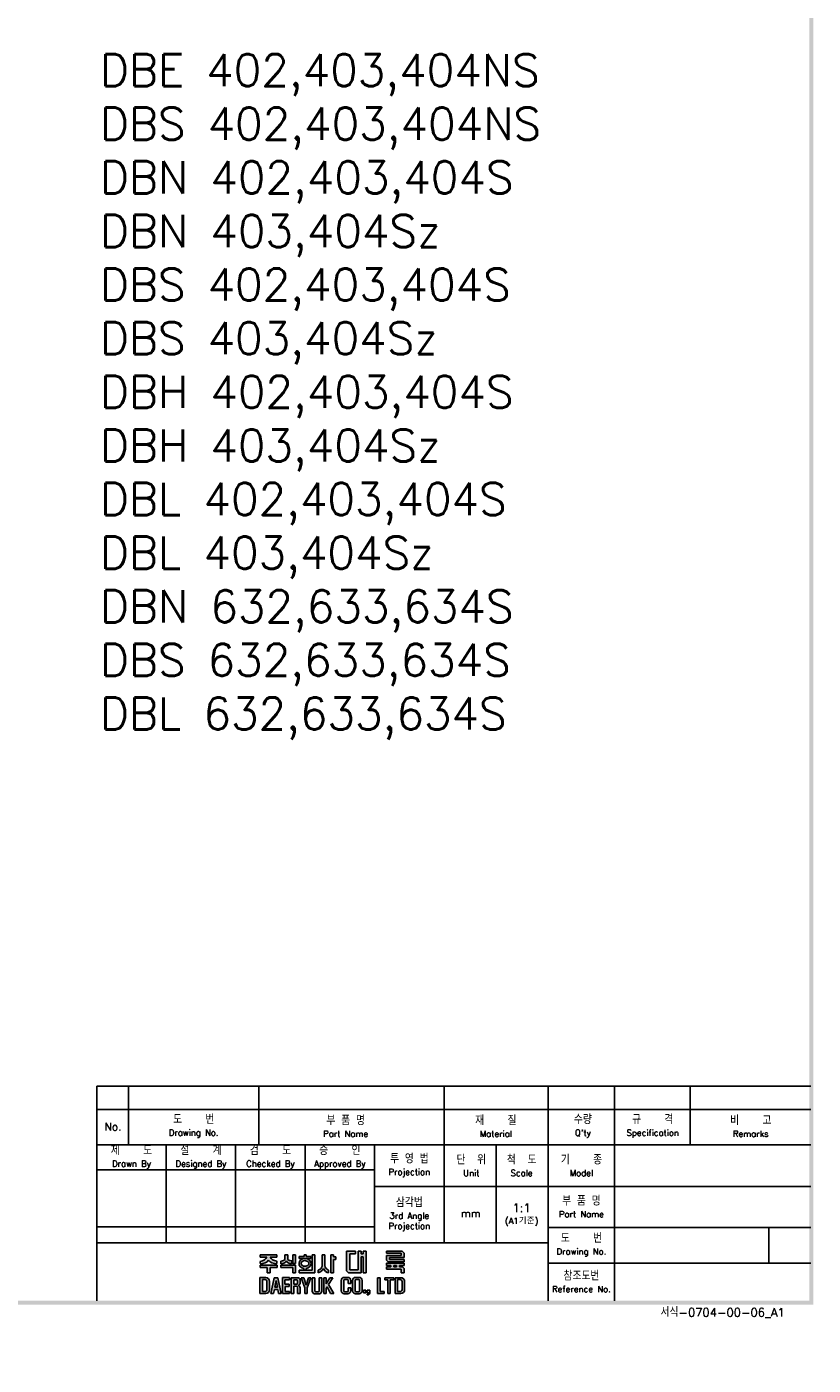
# Model space of a CAD drawing. Extents: x -2268 to 2710, y -907 to 1780.
# Tile 16 of 24: x -406 to 205, y 0 to 1040. Entities that reach past the tile are written whole.
import ezdxf

# ---------------------------------------------------------------- set-up
doc = ezdxf.new("R2010")
doc.units = 0
doc.header["$LTSCALE"] = 3
doc.header["$MEASUREMENT"] = 0
for name, color, linetype in [('di', 3, 'CONTINUOUS'), ('DIM', 3, 'CONTINUOUS'), ('dimtaxt', 3, 'CONTINUOUS'), ('dwg', 7, 'CONTINUOUS')]:
    doc.layers.add(name, color=color, linetype=linetype)
doc.styles.get("Standard").update_dxf_attribs({"font": 'romans.shx', "height": 4, "bigfont": 'ghs.shx'})

# ---------------------------------------------------------------- blocks, each defined once
blk = doc.blocks.new('도면서식 A1')
at = {"layer": 'di', "insert": (780.92, -2.61), "char_height": 2.2, "width": 38.8706, "attachment_point": 4}
blk.add_mtext('서식-0704-00-06_A1', dxfattribs=at)
blk = doc.blocks.new('대륙')
at = {"layer": 'dimtaxt'}
h = blk.add_hatch(color=256, dxfattribs=at)
edge = h.paths.add_edge_path()
edge.add_line((51.99, 12.18), (47.65, 12.18))
edge.add_line((47.65, 12.18), (47.65, 11.59))
edge.add_line((47.65, 11.59), (49.36, 11.59))
edge.add_ellipse((47.48, 11.55), major_axis=(1.89, 0.39), ratio=0.576936, start_angle=268.0794, end_angle=342.4305, ccw=False)
edge.add_line((47.64, 10.44), (47.64, 9.87))
edge.add_ellipse((47.59, 11.36), major_axis=(2.46, 0), ratio=0.608939, start_angle=-88.7913, end_angle=-24.3158)
edge.add_ellipse((52.06, 11.36), major_axis=(-2.46, 0), ratio=0.608939, start_angle=384.3158, end_angle=448.3061)
edge.add_line((51.99, 9.87), (51.99, 10.51))
edge.add_ellipse((52.11, 11.62), major_axis=(-1.91, 0.31), ratio=0.577613, start_angle=17.5125, end_angle=91.8636, ccw=False)
edge.add_line((50.24, 11.59), (51.99, 11.59))
edge.add_line((51.99, 11.59), (51.99, 12.18))
h.paths.add_polyline_path([(52, 9.48), (47.64, 9.48), (47.64, 8.87), (49.46, 8.87), (49.46, 7.49), (50.19, 7.49), (50.19, 8.88), (52, 8.88)])
edge = h.paths.add_edge_path()
edge.add_arc((55.25, 11.18), 0.45, 180, 220.7047, ccw=False)
edge.add_line((54.8, 11.18), (54.8, 12.18))
edge.add_line((54.8, 12.18), (54.06, 12.18))
edge.add_line((54.06, 12.18), (54.06, 11.18))
edge.add_arc((53.61, 11.18), 0.45, 319.2953, 360, ccw=False)
edge.add_spline(control_points=[(53.95, 10.89), (53.94, 10.88), (53.93, 10.87), (53.83, 10.76), (53.7, 10.68), (53.03, 10.51)], knot_values=[3.761053, 3.761053, 3.761053, 3.761053, 3.807132, 3.807132, 4.298097, 4.298097, 4.298097, 4.298097], degree=3, periodic=0)
edge.add_line((53.03, 10.51), (53.03, 9.85))
edge.add_spline(control_points=[(53.03, 9.85), (53.05, 9.85), (53.06, 9.85), (53.74, 9.96), (53.94, 10.08), (54.15, 10.22), (54.2, 10.3), (54.43, 10.6)], knot_values=[3.495949, 3.495949, 3.495949, 3.495949, 3.524444, 3.524444, 4.06832, 4.06832, 4.379503, 4.379503, 4.379503, 4.379503], degree=3, periodic=0)
edge.add_spline(control_points=[(54.43, 10.6), (54.65, 10.3), (54.71, 10.22), (54.92, 10.08), (55.12, 9.96), (55.75, 9.88), (55.78, 9.87), (55.8, 9.86)], knot_values=[3.495949, 3.495949, 3.495949, 3.495949, 3.807132, 3.807132, 4.351008, 4.351008, 4.402945, 4.402945, 4.402945, 4.402945], degree=3, periodic=0)
edge.add_line((55.8, 9.86), (55.8, 10.59))
edge.add_spline(control_points=[(55.8, 10.59), (55.78, 10.59), (55.76, 10.6), (55.19, 10.66), (55.03, 10.75), (54.92, 10.87), (54.91, 10.88), (54.91, 10.89)], knot_values=[3.761053, 3.761053, 3.761053, 3.761053, 3.81299, 3.81299, 4.356866, 4.356866, 4.402945, 4.402945, 4.402945, 4.402945], degree=3, periodic=0)
h.paths.add_polyline_path([(56.82, 9.48), (53.03, 9.48), (53.03, 8.87), (56.1, 8.87), (56.1, 7.49), (56.82, 7.49)])
h.paths.add_polyline_path([(56.82, 12.19), (56.1, 12.19), (56.1, 9.87), (56.82, 9.87)])
h.paths.add_polyline_path([(60.76, 11.76), (59.58, 11.76), (59.58, 12.19), (59.05, 12.19), (59.05, 11.76), (57.74, 11.76), (57.74, 11.21), (60.76, 11.21)])
edge = h.paths.add_edge_path()
edge.add_ellipse((59.26, 9.92), major_axis=(-1.56, 0), ratio=0.830145, start_angle=101.7462, end_angle=265.4383)
edge.add_line((59.38, 11.21), (59.13, 11.21))
edge.add_ellipse((59.26, 9.92), major_axis=(1.56, 0), ratio=0.830145, start_angle=94.5617, end_angle=259.6787)
edge.add_line((58.98, 8.65), (58.98, 8.2))
edge.add_line((58.98, 8.2), (59.58, 8.2))
edge.add_line((59.58, 8.2), (59.58, 8.65))
edge = h.paths.add_edge_path(flags=16)
edge.add_spline(control_points=[(60.26, 9.92), (60.26, 10.03), (60.22, 10.15), (60.06, 10.37), (59.93, 10.48), (59.59, 10.63), (59.39, 10.66), (58.99, 10.64), (58.8, 10.59), (58.5, 10.41), (58.39, 10.3), (58.27, 10.07), (58.25, 9.96), (58.28, 9.73), (58.34, 9.62), (58.54, 9.4), (58.69, 9.3), (59.06, 9.19), (59.26, 9.17), (59.65, 9.23), (59.83, 9.31), (60.09, 9.5), (60.18, 9.62), (60.25, 9.8), (60.26, 9.86), (60.26, 9.92)], knot_values=[0, 0, 0, 0, 0.543876, 0.543876, 1.087752, 1.087752, 1.631628, 1.631628, 2.175504, 2.175504, 2.71938, 2.71938, 3.263256, 3.263256, 3.807132, 3.807132, 4.351008, 4.351008, 4.894884, 4.894884, 5.43876, 5.43876, 5.982636, 5.982636, 6.283185, 6.283185, 6.283185, 6.283185], degree=3, periodic=0)
for points in [[(61.83, 12.19), (61.11, 12.19), (61.11, 8.2), (57.74, 8.2), (57.74, 7.47), (61.11, 7.47), (61.83, 7.47)], [(70.89, 12.38), (72.38, 12.38), (72.38, 13.12), (70.01, 13.12), (70.01, 8), (70.53, 7.49), (73.84, 7.49), (73.84, 11.66), (74.29, 11.66), (74.29, 7.49), (75.14, 7.49), (75.14, 13.12), (74.29, 13.12), (74.29, 12.42), (73.84, 12.42), (73.84, 13.12), (73.01, 13.12), (73.01, 8.23), (70.89, 8.23)]]:
    blk.add_hatch(color=256, dxfattribs=at).paths.add_polyline_path(points)
h = blk.add_hatch(color=256, dxfattribs=at)
edge = h.paths.add_edge_path()
edge.add_line((64.41, 12.18), (63.7, 12.18))
edge.add_line((63.7, 12.18), (63.7, 9.23))
edge.add_ellipse((62.86, 9.12), major_axis=(0.66, 0.841), ratio=0.672815, start_angle=218.7862, end_angle=304.0863, ccw=False)
edge.add_line((62.7, 8.19), (62.7, 7.51))
edge.add_ellipse((63.11, 8.54), major_axis=(0.964, 0.919), ratio=0.540942, start_angle=220.7961, end_angle=301.7505)
edge.add_ellipse((64.93, 8.53), major_axis=(-0.866, 0.919), ratio=0.569913, start_angle=58.7442, end_angle=145.288)
edge.add_line((65.35, 7.49), (65.35, 8.17))
edge.add_ellipse((65.18, 9.26), major_axis=(-0.67, 1.07), ratio=0.576723, start_angle=74.3826, end_angle=142.9847, ccw=False)
edge.add_line((64.41, 9.18), (64.41, 12.18))
h.paths.add_polyline_path([(66.65, 10.99), (67.26, 10.99), (67.26, 11.63), (66.64, 11.63), (66.64, 12.18), (65.92, 12.18), (65.92, 7.49), (66.65, 7.49)])
h = blk.add_hatch(color=256, dxfattribs=at)
h.paths.add_polyline_path([(84.17, 12.56), (84.17, 11.99), (80.38, 11.99), (80.38, 10.74), (80.81, 10.32), (84.92, 10.32), (84.92, 10.92), (81.19, 10.92), (81.19, 11.44), (84.92, 11.44), (84.92, 12.6), (84.39, 13.12), (80.36, 13.12), (80.36, 12.56)])
h.paths.add_polyline_path([(83.7, 9.41), (84.92, 9.41), (84.92, 9.97), (80.36, 9.97), (80.36, 9.41), (81.48, 9.41), (81.48, 9.04), (80.35, 9.04), (80.35, 8.42), (84.18, 8.42), (84.18, 7.49), (84.92, 7.49), (84.92, 8.64), (84.52, 9.04), (83.7, 9.04)])
h.paths.add_polyline_path([(83, 9.41), (82.23, 9.41), (82.23, 9.04), (83, 9.04)], flags=17)
h = blk.add_hatch(color=256, dxfattribs=at)
h.paths.add_polyline_path([(47.58, 6.25), (47.58, 2.12), (49.06, 2.12, 0.414214), (50.06, 3.12), (50.06, 5.25, 0.414214), (49.06, 6.25)])
h.paths.add_polyline_path([(48.9, 5.73, -0.414214), (49.4, 5.23), (49.4, 3.16, -0.414214), (48.9, 2.66), (48.23, 2.66), (48.23, 5.73)], flags=16)
h.paths.add_polyline_path([(50.42, 2.11), (51.1, 2.11), (51.31, 3.17), (52.21, 3.17), (52.42, 2.11), (53.1, 2.11), (52.25, 6.23), (51.27, 6.23)])
h.paths.add_polyline_path([(51.77, 5.49), (52.09, 3.74), (51.43, 3.74)], flags=16)
h.paths.add_polyline_path([(53.4, 2.11), (55.25, 2.11), (55.25, 2.66), (54.07, 2.66), (54.07, 3.99), (55.15, 3.99), (55.15, 4.52), (54.06, 4.52), (54.06, 5.7), (55.21, 5.7), (55.21, 6.25), (53.4, 6.25)])
h.paths.add_polyline_path([(55.67, 2.12), (56.33, 2.12), (56.33, 4.05), (56.93, 4.05, -0.414214), (57.33, 3.65), (57.33, 2.12), (58.02, 2.12), (58.02, 3.65, 0.276846), (57.45, 4.24, 0.25864), (58.02, 4.77), (58.02, 5.43, 0.414214), (57.22, 6.23), (55.67, 6.23)])
h.paths.add_polyline_path([(56.33, 5.71), (57.04, 5.71, -0.414214), (57.34, 5.41), (57.34, 4.86, -0.414214), (57.04, 4.56), (56.33, 4.56)], flags=16)
h.paths.add_polyline_path([(59.2, 3.57), (59.2, 2.11), (59.85, 2.11), (59.85, 3.58), (60.8, 6.24), (60.13, 6.24), (59.53, 4.27), (58.97, 6.24), (58.28, 6.24)])
h.paths.add_polyline_path([(61.13, 2.78, 0.414214), (61.88, 2.03), (62.85, 2.03, 0.414214), (63.6, 2.78), (63.6, 6.24), (62.93, 6.24), (62.93, 2.84, -0.414214), (62.68, 2.59), (62.07, 2.59, -0.414214), (61.82, 2.84), (61.82, 6.24), (61.13, 6.24)])
h.paths.add_polyline_path([(64.11, 2.12), (64.77, 2.12), (64.77, 3.42), (64.98, 3.87), (65.9, 2.12), (66.68, 2.12), (65.38, 4.46), (66.48, 6.23), (65.69, 6.23), (64.76, 4.66), (64.76, 6.23), (64.11, 6.23)])
h.paths.add_polyline_path([(68.62, 2.84, 0.414214), (69.42, 2.04), (70.32, 2.04, 0.414214), (71.12, 2.84), (71.12, 3.62), (70.47, 3.62), (70.47, 2.85, -0.414214), (70.17, 2.55), (69.58, 2.55, -0.414214), (69.28, 2.85), (69.28, 5.49, -0.414214), (69.58, 5.79), (70.16, 5.79, -0.414214), (70.46, 5.49), (70.46, 4.76), (71.12, 4.76), (71.12, 5.52, 0.414214), (70.32, 6.32), (69.42, 6.32, 0.414214), (68.62, 5.52)])
h.paths.add_polyline_path([(71.57, 2.84, 0.414214), (72.37, 2.04), (73.25, 2.04, 0.414214), (74.05, 2.84), (74.05, 5.52, 0.414214), (73.25, 6.32), (72.37, 6.32, 0.414214), (71.57, 5.52)])
h.paths.add_polyline_path([(72.23, 5.5, -0.414214), (72.53, 5.8), (73.09, 5.8, -0.414214), (73.39, 5.5), (73.39, 2.85, -0.414214), (73.09, 2.55), (72.53, 2.55, -0.414214), (72.23, 2.85)], flags=16)
h.paths.add_polyline_path([(74.42, 2.34), (75.05, 2.34), (75.05, 2.98), (74.42, 2.98)])
h.paths.add_polyline_path([(75.76, 2.34, -0.316213), (75.39, 2.07), (75.39, 1.77, 0.409412), (76.08, 2.47), (76.08, 2.98), (75.39, 2.98), (75.39, 2.34)])
h.paths.add_polyline_path([(78.08, 2.12), (79.79, 2.12), (79.79, 2.67), (78.75, 2.67), (78.75, 6.24), (78.08, 6.24)])
h.paths.add_polyline_path([(80.68, 2.12), (81.35, 2.12), (81.35, 5.7), (82.27, 5.7), (82.27, 6.24), (79.92, 6.24), (79.92, 5.7), (80.68, 5.7)])
h.paths.add_polyline_path([(82.59, 2.13), (84.07, 2.13, 0.414214), (85.07, 3.13), (85.07, 5.24, 0.414214), (84.07, 6.24), (82.59, 6.24)])
h.paths.add_polyline_path([(83.24, 5.73), (83.9, 5.73, -0.414214), (84.4, 5.23), (84.4, 3.15, -0.414214), (83.9, 2.65), (83.24, 2.65)], flags=16)
for p, q in [((47.64, 10.44), (47.64, 9.87)), ((47.65, 12.18), (51.99, 12.18)), ((47.65, 12.18), (47.65, 11.59)), ((47.65, 11.59), (49.36, 11.59)), ((51.99, 11.59), (50.24, 11.59)), ((51.99, 12.18), (51.99, 11.59)), ((51.99, 10.51), (51.99, 9.87)), ((53.03, 9.85), (53.03, 10.51)), ((54.06, 12.18), (54.8, 12.18)), ((54.06, 12.18), (54.06, 11.18)), ((54.8, 12.18), (54.8, 11.18)), ((55.8, 9.86), (55.8, 10.59)), ((56.82, 12.19), (56.1, 12.19)), ((56.1, 12.19), (56.1, 9.87)), ((56.82, 12.19), (56.82, 9.87)), ((57.74, 11.76), (59.05, 11.76)), ((57.74, 11.21), (57.74, 11.76)), ((60.76, 11.21), (57.74, 11.21)), ((59.05, 11.76), (59.05, 12.19)), ((59.05, 12.19), (59.58, 12.19)), ((59.58, 12.19), (59.58, 11.76)), ((59.58, 11.76), (60.76, 11.76)), ((60.76, 11.76), (60.76, 11.21)), ((61.11, 12.19), (61.11, 8.2)), ((61.83, 12.19), (61.11, 12.19)), ((61.83, 7.47), (61.83, 12.19)), ((63.7, 12.18), (64.41, 12.18)), ((63.7, 12.18), (63.7, 9.23)), ((64.41, 12.18), (64.41, 9.18)), ((65.92, 7.49), (65.92, 12.18)), ((65.92, 12.18), (66.64, 12.18)), ((66.64, 12.18), (66.64, 11.63)), ((66.64, 11.63), (67.26, 11.63)), ((66.65, 10.99), (66.65, 7.49)), ((67.26, 10.99), (66.65, 10.99)), ((67.26, 11.63), (67.26, 10.99)), ((70.01, 13.12), (70.01, 8)), ((70.01, 13.12), (72.38, 13.12)), ((70.89, 12.38), (70.89, 8.23)), ((70.89, 12.38), (72.38, 12.38)), ((72.38, 13.12), (72.38, 12.38)), ((73.01, 13.12), (73.01, 8.23)), ((73.01, 13.12), (73.84, 13.12)), ((73.84, 13.12), (73.84, 12.42)), ((73.84, 12.42), (74.29, 12.42)), ((73.84, 11.66), (73.84, 7.49)), ((73.84, 11.66), (74.29, 11.66)), ((74.29, 13.12), (75.14, 13.12)), ((74.29, 13.12), (74.29, 12.42)), ((74.29, 11.66), (74.29, 7.49)), ((75.14, 13.12), (75.14, 7.49)), ((80.36, 13.12), (84.39, 13.12)), ((80.36, 12.56), (80.36, 13.12)), ((80.36, 12.56), (84.17, 12.56)), ((80.38, 11.99), (84.17, 11.99)), ((80.38, 11.99), (80.38, 10.74)), ((80.81, 10.32), (80.38, 10.74)), ((81.19, 11.44), (84.92, 11.44)), ((81.19, 11.44), (81.19, 10.92)), ((81.19, 10.92), (84.92, 10.92)), ((84.17, 12.56), (84.17, 11.99)), ((84.92, 12.6), (84.39, 13.12)), ((84.92, 12.6), (84.92, 11.44)), ((84.92, 10.92), (84.92, 10.32)), ((47.64, 9.48), (52, 9.48)), ((47.64, 8.87), (47.64, 9.48)), ((49.46, 8.87), (47.64, 8.87)), ((49.46, 7.49), (49.46, 8.87)), ((50.19, 7.49), (49.46, 7.49)), ((50.19, 8.88), (50.19, 7.49)), ((52, 8.88), (50.19, 8.88)), ((52, 9.48), (52, 8.88)), ((53.03, 9.48), (56.82, 9.48)), ((53.03, 8.87), (53.03, 9.48)), ((56.1, 8.87), (53.03, 8.87)), ((56.82, 9.87), (56.1, 9.87)), ((56.1, 7.49), (56.1, 8.87)), ((56.82, 7.49), (56.1, 7.49)), ((56.82, 9.48), (56.82, 7.49)), ((57.74, 8.2), (61.11, 8.2)), ((57.74, 7.47), (57.74, 8.2)), ((61.11, 7.47), (57.74, 7.47)), ((58.98, 8.2), (58.98, 8.65)), ((59.58, 8.65), (59.58, 8.2)), ((61.11, 7.47), (61.83, 7.47)), ((62.7, 7.51), (62.7, 8.19)), ((65.35, 7.49), (65.35, 8.17)), ((66.65, 7.49), (65.92, 7.49)), ((70.53, 7.49), (70.01, 8)), ((73.84, 7.49), (70.53, 7.49)), ((73.01, 8.23), (70.89, 8.23)), ((75.14, 7.49), (74.29, 7.49)), ((80.35, 9.04), (81.48, 9.04)), ((80.35, 9.04), (80.35, 8.42)), ((80.35, 8.42), (84.18, 8.42)), ((80.36, 9.97), (84.92, 9.97)), ((80.36, 9.97), (80.36, 9.41)), ((80.36, 9.41), (81.48, 9.41)), ((80.81, 10.32), (84.92, 10.32)), ((81.48, 9.41), (81.48, 9.04)), ((82.23, 9.41), (83, 9.41)), ((82.23, 9.41), (82.23, 9.04)), ((82.23, 9.04), (83, 9.04)), ((83, 9.41), (83, 9.04)), ((83.7, 9.41), (84.92, 9.41)), ((83.7, 9.41), (83.7, 9.04)), ((83.7, 9.04), (84.52, 9.04)), ((84.18, 8.42), (84.18, 7.49)), ((84.92, 7.49), (84.18, 7.49)), ((84.92, 8.64), (84.52, 9.04)), ((84.92, 9.97), (84.92, 9.41)), ((84.92, 8.64), (84.92, 7.49)), ((47.58, 6.25), (47.58, 2.12)), ((47.58, 6.25), (49.06, 6.25)), ((48.23, 5.73), (48.23, 2.66)), ((48.9, 5.73), (48.23, 5.73)), ((49.4, 3.16), (49.4, 5.23)), ((50.06, 5.25), (50.06, 3.12)), ((51.27, 6.23), (50.42, 2.11)), ((52.25, 6.23), (51.27, 6.23)), ((51.77, 5.49), (51.43, 3.74)), ((51.43, 3.74), (52.09, 3.74)), ((52.09, 3.74), (51.77, 5.49)), ((53.1, 2.11), (52.25, 6.23)), ((55.21, 6.25), (53.4, 6.25)), ((53.4, 6.25), (53.4, 2.11)), ((54.06, 5.7), (55.21, 5.7)), ((54.06, 4.52), (54.06, 5.7)), ((55.15, 4.52), (54.06, 4.52)), ((54.07, 3.99), (55.15, 3.99)), ((54.07, 2.66), (54.07, 3.99)), ((55.15, 3.99), (55.15, 4.52)), ((55.21, 5.7), (55.21, 6.25)), ((55.67, 6.23), (55.67, 2.12)), ((57.22, 6.23), (55.67, 6.23)), ((56.33, 5.71), (56.33, 4.56)), ((57.04, 5.71), (56.33, 5.71)), ((56.33, 4.56), (57.04, 4.56)), ((56.33, 2.12), (56.33, 4.05)), ((56.33, 4.05), (56.93, 4.05)), ((57.33, 3.65), (57.33, 2.12)), ((57.34, 4.86), (57.34, 5.41)), ((58.02, 4.77), (58.02, 5.43)), ((58.02, 2.12), (58.02, 3.65)), ((58.97, 6.24), (58.28, 6.24)), ((58.28, 6.24), (59.2, 3.57)), ((59.53, 4.27), (58.97, 6.24)), ((59.2, 3.57), (59.2, 2.11)), ((60.13, 6.24), (59.53, 4.27)), ((59.85, 3.58), (60.8, 6.24)), ((59.85, 2.11), (59.85, 3.58)), ((60.8, 6.24), (60.13, 6.24)), ((61.13, 6.24), (61.13, 2.78)), ((61.82, 6.24), (61.13, 6.24)), ((61.82, 2.84), (61.82, 6.24)), ((62.93, 2.84), (62.93, 6.24)), ((62.93, 6.24), (63.6, 6.24)), ((63.6, 6.24), (63.6, 2.78)), ((64.11, 2.12), (64.11, 6.23)), ((64.11, 6.23), (64.76, 6.23)), ((64.76, 4.66), (65.69, 6.23)), ((64.76, 6.23), (64.76, 4.66)), ((64.98, 3.87), (64.77, 3.42)), ((65.9, 2.12), (64.98, 3.87)), ((66.48, 6.23), (65.38, 4.46)), ((65.38, 4.46), (66.68, 2.12)), ((65.69, 6.23), (66.48, 6.23)), ((68.62, 2.84), (68.62, 5.52)), ((69.28, 5.49), (69.28, 2.85)), ((70.32, 6.32), (69.42, 6.32)), ((70.16, 5.79), (69.58, 5.79)), ((70.46, 4.76), (70.46, 5.49)), ((71.12, 4.76), (70.46, 4.76)), ((70.47, 3.62), (70.47, 2.85)), ((71.12, 3.62), (70.47, 3.62)), ((71.12, 5.52), (71.12, 4.76)), ((71.12, 2.84), (71.12, 3.62)), ((71.57, 2.84), (71.57, 5.52)), ((72.23, 5.5), (72.23, 2.85)), ((73.25, 6.32), (72.37, 6.32)), ((73.09, 5.8), (72.53, 5.8)), ((73.39, 2.85), (73.39, 5.5)), ((74.05, 5.52), (74.05, 2.84)), ((78.08, 6.24), (78.08, 2.12)), ((78.75, 6.24), (78.08, 6.24)), ((78.75, 2.67), (78.75, 6.24)), ((82.27, 6.24), (79.92, 6.24)), ((79.92, 6.24), (79.92, 5.7)), ((79.92, 5.7), (80.68, 5.7)), ((80.68, 5.7), (80.68, 2.12)), ((81.35, 2.12), (81.35, 5.7)), ((81.35, 5.7), (82.27, 5.7)), ((82.27, 5.7), (82.27, 6.24)), ((82.59, 6.24), (82.59, 2.13)), ((84.07, 6.24), (82.59, 6.24)), ((83.24, 2.65), (83.24, 5.73)), ((83.24, 5.73), (83.9, 5.73)), ((84.4, 3.15), (84.4, 5.23)), ((85.07, 3.13), (85.07, 5.24)), ((47.58, 2.12), (49.06, 2.12)), ((48.23, 2.66), (48.9, 2.66)), ((50.42, 2.11), (51.1, 2.11)), ((51.1, 2.11), (51.31, 3.17)), ((51.31, 3.17), (52.21, 3.17)), ((52.21, 3.17), (52.42, 2.11)), ((52.42, 2.11), (53.1, 2.11)), ((53.4, 2.11), (55.25, 2.11)), ((55.25, 2.66), (54.07, 2.66)), ((55.25, 2.11), (55.25, 2.66)), ((55.67, 2.12), (56.33, 2.12)), ((57.33, 2.12), (58.02, 2.12)), ((59.2, 2.11), (59.85, 2.11)), ((62.85, 2.03), (61.88, 2.03)), ((62.68, 2.59), (62.07, 2.59)), ((64.77, 2.12), (64.11, 2.12)), ((64.77, 3.42), (64.77, 2.12)), ((66.68, 2.12), (65.9, 2.12)), ((70.32, 2.04), (69.42, 2.04)), ((70.17, 2.55), (69.58, 2.55)), ((73.25, 2.04), (72.37, 2.04)), ((73.09, 2.55), (72.53, 2.55)), ((74.42, 2.98), (74.42, 2.34)), ((75.05, 2.98), (74.42, 2.98)), ((75.05, 2.34), (74.42, 2.34)), ((75.05, 2.98), (75.05, 2.34)), ((75.39, 2.98), (75.39, 2.34)), ((76.08, 2.98), (75.39, 2.98)), ((75.76, 2.34), (75.39, 2.34)), ((75.39, 2.07), (75.39, 1.77)), ((76.08, 2.98), (76.08, 2.47)), ((78.08, 2.12), (79.79, 2.12)), ((79.79, 2.67), (78.75, 2.67)), ((79.79, 2.12), (79.79, 2.67)), ((80.68, 2.12), (81.35, 2.12)), ((82.59, 2.13), (84.07, 2.13)), ((83.9, 2.65), (83.24, 2.65))]:
    blk.add_line(p, q, dxfattribs=at)
for centre, radius, start, end in [((53.61, 11.18), 0.45, 319.2953, 360), ((55.25, 11.18), 0.45, 180, 220.7047), ((48.9, 5.23), 0.5, 0, 90), ((49.06, 5.25), 1, 0, 90), ((57.22, 4.85), 0.8, 270, 270), ((56.93, 3.65), 0.4, 0, 90), ((57.04, 5.41), 0.3, 0, 90), ((57.04, 4.86), 0.3, 270, 0), ((57.22, 5.43), 0.8, 0, 90), ((57.26, 5.02), 0.8, 283.6828, 341.6876), ((57.24, 3.47), 0.8, 12.921, 74.819), ((69.42, 5.52), 0.8, 90, 180), ((69.58, 5.49), 0.3, 90, 180), ((70.16, 5.49), 0.3, 0, 90), ((70.32, 5.52), 0.8, 0, 90), ((72.37, 5.52), 0.8, 90, 180), ((72.53, 5.5), 0.3, 90, 180), ((73.09, 5.5), 0.3, 0, 90), ((73.25, 5.52), 0.8, 0, 90), ((83.9, 5.23), 0.5, 0, 90), ((84.07, 5.24), 1, 0, 90), ((48.9, 3.16), 0.5, 270, 0), ((49.06, 3.12), 1, 270, 0), ((61.88, 2.78), 0.75, 180, 270), ((62.07, 2.84), 0.25, 180, 270), ((62.68, 2.84), 0.25, 270, 0), ((62.85, 2.78), 0.75, 270, 0), ((69.42, 2.84), 0.8, 180, 270), ((69.58, 2.85), 0.3, 180, 270), ((70.17, 2.85), 0.3, 270, 0), ((70.32, 2.84), 0.8, 270, 0), ((72.37, 2.84), 0.8, 180, 270), ((72.53, 2.85), 0.3, 180, 270), ((73.09, 2.85), 0.3, 270, 0), ((73.25, 2.84), 0.8, 270, 0), ((75.38, 2.47), 0.7, 270.9408, 0), ((75.38, 2.47), 0.4, 271.6466, 341.8371), ((83.9, 3.15), 0.5, 270, 0), ((84.07, 3.13), 1, 270, 0)]:
    blk.add_arc(centre, radius, start, end, dxfattribs=at)
for centre, major_axis, ratio, start_param, end_param in [((47.48, 11.55), (1.89, 0.39), 0.576936, 4.678869, 5.97654), ((47.59, 11.36), (-2.46, 0), 0.608939, 1.591893, 2.717202), ((59.26, 9.92), (1.56, 0), 0.830145, 1.650413, 4.532248), ((59.26, 9.92), (-1.56, 0), 0.830145, 1.775806, 4.632772), ((62.86, 9.12), (0.66, 0.841), 0.672815, 3.81854, 5.307307), ((63.11, 8.54), (0.964, 0.919), 0.540942, 3.853619, 5.26654)]:
    blk.add_ellipse(centre, major_axis=major_axis, ratio=ratio, start_param=start_param, end_param=end_param, dxfattribs=at)
at = {"layer": 'dimtaxt', "extrusion": (0, 0, -1)}
for centre, major_axis, ratio, start_param, end_param in [((52.06, 11.36), (-2.46, 0), 0.608939, -1.541231, -0.42439), ((52.11, 11.62), (-1.91, 0.31), 0.577613, 4.679864, 5.977535), ((64.93, 8.53), (-0.866, 0.919), 0.569913, 3.747431, 5.257905), ((65.18, 9.26), (-0.67, 1.07), 0.576723, 3.787632, 4.984965)]:
    blk.add_ellipse(centre, major_axis=major_axis, ratio=ratio, start_param=start_param, end_param=end_param, dxfattribs=at)
at = {"layer": 'dimtaxt'}
for points, knots in [([(53.95, 10.89), (53.94, 10.88), (53.93, 10.87), (53.83, 10.76), (53.7, 10.68), (53.03, 10.51)], [3.7610527, 3.7610527, 3.7610527, 3.7610527, 3.8071317, 3.8071317, 4.2980967, 4.2980967, 4.2980967, 4.2980967]), ([(54.43, 10.6), (54.2, 10.3), (54.15, 10.22), (53.94, 10.08), (53.74, 9.96), (53.06, 9.85), (53.05, 9.85), (53.03, 9.85)], [3.4959493, 3.4959493, 3.4959493, 3.4959493, 3.8071317, 3.8071317, 4.3510077, 4.3510077, 4.3795026, 4.3795026, 4.3795026, 4.3795026]), ([(54.43, 10.6), (54.65, 10.3), (54.71, 10.22), (54.92, 10.08), (55.12, 9.96), (55.75, 9.88), (55.78, 9.87), (55.8, 9.86)], [3.4959493, 3.4959493, 3.4959493, 3.4959493, 3.8071317, 3.8071317, 4.3510077, 4.3510077, 4.4029453, 4.4029453, 4.4029453, 4.4029453]), ([(54.91, 10.89), (54.91, 10.88), (54.92, 10.87), (55.03, 10.75), (55.19, 10.66), (55.76, 10.6), (55.78, 10.59), (55.8, 10.59)], [3.7610527, 3.7610527, 3.7610527, 3.7610527, 3.8071317, 3.8071317, 4.3510077, 4.3510077, 4.4029453, 4.4029453, 4.4029453, 4.4029453]), ([(60.26, 9.92), (60.26, 10.03), (60.22, 10.15), (60.06, 10.37), (59.93, 10.48), (59.59, 10.63), (59.39, 10.66), (58.99, 10.64), (58.8, 10.59), (58.5, 10.41), (58.39, 10.3), (58.27, 10.07), (58.25, 9.96), (58.28, 9.73), (58.34, 9.62), (58.54, 9.4), (58.69, 9.3), (59.06, 9.19), (59.26, 9.17), (59.65, 9.23), (59.83, 9.31), (60.09, 9.5), (60.18, 9.62), (60.25, 9.8), (60.26, 9.86), (60.26, 9.92)], [0, 0, 0, 0, 0.543876, 0.543876, 1.087752, 1.087752, 1.631628, 1.631628, 2.175504, 2.175504, 2.71938, 2.71938, 3.263256, 3.263256, 3.807132, 3.807132, 4.351008, 4.351008, 4.894884, 4.894884, 5.43876, 5.43876, 5.982636, 5.982636, 6.283185, 6.283185, 6.283185, 6.283185])]:
    blk.add_open_spline(points, degree=3, knots=knots, dxfattribs=at)

msp = doc.modelspace()

# ---------------------------------------------------------------- linework, layer by layer
at = {"layer": 'dimtaxt'}
for p, q in [((203.442, 216.886), (-351.558, 216.886)), ((-351.558, 216.886), (-351.558, 50.075)), ((-326.89, 171.827), (-326.89, 216.827)), ((-225.558, 171.886), (-225.558, 216.886)), ((-81.558, 171.886), (-81.558, 216.886)), ((-0.558, 171.886), (-0.558, 216.886)), ((51.016, 171.886), (51.016, 216.886)), ((109.639, 171.886), (109.639, 216.886)), ((203.442, 198.886), (-351.558, 198.886)), ((-297.558, 95.018), (-297.558, 171.388)), ((-243.558, 95.018), (-243.558, 171.388)), ((-189.558, 95.018), (-189.558, 171.388)), ((-135.558, 95.018), (-135.558, 171.388)), ((-81.558, 95.018), (-81.558, 171.388)), ((-41.058, 95.018), (-41.058, 171.388)), ((-0.558, 49.964), (-0.558, 171.388)), ((51.016, 49.964), (51.016, 171.388)), ((-135.558, 151.812), (-351.434, 151.812)), ((203.442, 138.799), (-135.558, 138.799)), ((-135.558, 107.693), (-351.367, 107.693)), ((203.442, 106.975), (-0.558, 106.975)), ((171.016, 79.259), (171.016, 106.975)), ((-0.558, 95.018), (-351.558, 95.018)), ((203.442, 79.259), (-0.558, 79.259))]:
    msp.add_line(p, q, dxfattribs=at)
at = {"layer": 'dwg'}
msp.add_line((203.442, 171.388), (-351.558, 171.388), dxfattribs=at)
for points in [[(205.435, 1769.075), (202.435, 1766.075), (205.435, 47.075), (202.435, 50.075)], [(-351.065, 171.838), (-351.065, 170.938), (202.692, 171.838), (202.692, 170.938)], [(205.435, 47.075), (202.435, 50.075), (-2242.565, 47.075), (-2239.565, 50.075)]]:
    msp.add_trace(points, dxfattribs=at)

# ---------------------------------------------------------------- block references
at = {"layer": 'di', "xscale": 3, "yscale": 3, "zscale": 3}
msp.add_blockref('대륙', (-367.411, 49.329), dxfattribs=at)
at = {"layer": 'dwg', "xscale": 3, "yscale": 3, "zscale": 3}
msp.add_blockref('도면서식 A1', (-2256.065, 48.575), dxfattribs=at)

# ---------------------------------------------------------------- texts
at = {"layer": 'di', "attachment_point": 5}
for s, insert, char_height, width in [('No.', (-338.978, 185.486), 6, 24.17431), ('{\\H1.1x;도    번\\P\\H0.72727x;Drawing No.}', (-276.224, 185.486), 6, 101.33261), ('{\\H1.1x;부 품 명\\P\\H0.72727x;Part Name}', (-158.058, 185.386), 6, 135), ('{\\H1.1x;재    질\\P\\H0.72727x;Material}', (-41.294, 185.386), 6, 82.62297), ("{\\H1.1x;수량\\P\\H0.72727x;Q'ty}", (26.355, 185.386), 6, 28.37703), ('{\\H1.1x;규    격\\P\\H0.72727x;Specification}', (80.67, 185.386), 6, 81), ('{\\H1.1x;비    고\\P\\H0.72727x;Remarks}', (156.871, 185.386), 6, 117), ('{\\H1.1x;제    도\\P\\H0.72727x;Drawn By}', (-324.558, 161.375), 6, 54), ('{\\H1.1x;설    계}\\P{\\H0.8x;Designed By}', (-270.558, 161.375), 6, 54), ('{\\H1.1x;검    도\\P\\H0.72727x;Checked By}', (-216.558, 161.375), 6, 54), ('승    인\\P{\\H0.72727x;Approved By}', (-162.558, 161.375), 6.6, 54), ('투 영 법\\P{\\H0.72727x;Projection}', (-108.558, 154.868), 6.6, 54), ('{\\H1.1x;단  위}\\P{\\H0.8x;Unit}', (-60.383, 154.868), 6, 48), ('{\\H1.1x;척  도\\P\\H0.72727x;Scale}', (-21.262, 154.868), 6, 48), ('기    종\\P{\\H0.72727x;Model}', (25.229, 154.868), 6.6, 51.57372), ('{\\H1.1x;삼각법\\H0.45455x;\\P\\H1.6x;3rd Angle\\PProjection}', (-108.558, 116.908), 6, 54), ('부 품 명\\P{\\H0.72727x;Part Name}', (25.229, 122.887), 6.6, 51.57372), ('도    번\\P{\\H0.72727x;Drawing No.}', (25.229, 93.117), 6.6, 51.57372), ('참조도번\\P{\\H0.72727x;Reference No.}', (25.229, 64.667), 6.6, 51.57372)]:
    msp.add_mtext(s, dxfattribs=dict(at, insert=insert, char_height=char_height, width=width))
at = {"layer": 'DIM', "insert": (-348.984, 1019.129), "char_height": 25, "width": 782.77285, "attachment_point": 1}
msp.add_mtext('\\pt325;{\\Fromans,hgs|c129;DBE 402,403,404NS\\PDBS 402,403,404NS    \\P\\ptz;DBN 402,403,404S\\PDBN 403,404Sz           \\PDBS 402,403,404S \\PDBS 403,404Sz            \\PDBH 402,403,404S\\PDBH 403,404Sz      \\PDBL 402,403,404S\\PDBL 403,404Sz \\PDBN 632,633,634S\\PDBS 632,633,634S\\PDBL 632,633,634S}', dxfattribs=at)
at = {"layer": 'dimtaxt'}
msp.add_text('mm', height=6, dxfattribs=at).set_placement((-68.546, 114.988))
at = {"layer": 'dimtaxt', "insert": (-21.262, 116.908), "char_height": 6.6, "width": 48, "attachment_point": 5}
msp.add_mtext('1:1\\P{\\H0.72727x;(A1기준)}', dxfattribs=at)

doc.saveas('drawing.dxf')
